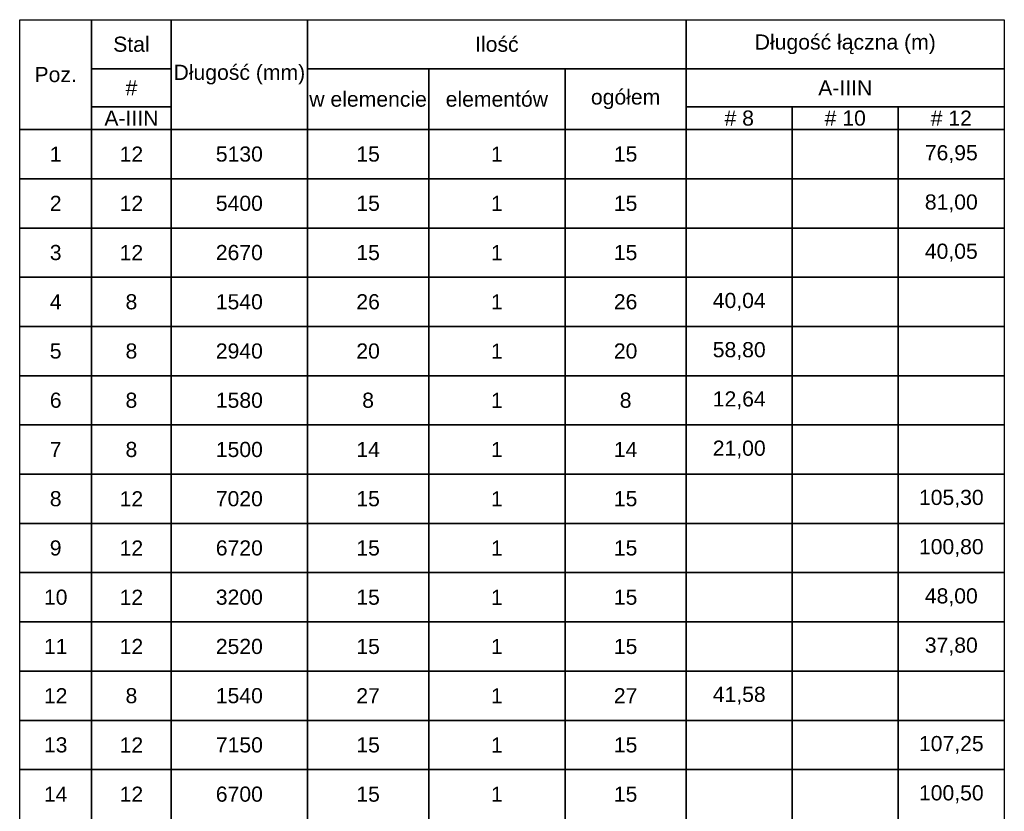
# Model space of a CAD drawing. Extents: x -1474 to 75706, y -13965 to 75879.
# Tile 8 of 17: x 33641 to 36241, y -11865 to -9775. Entities that reach past the tile are written whole.
import ezdxf

# ---------------------------------------------------------------- set-up
doc = ezdxf.new("R2010")
doc.units = 0
doc.header["$LTSCALE"] = 10
doc.header["$MEASUREMENT"] = 0
doc.layers.add('RCAD_tabele zbrojenia', color=7, linetype='Continuous')
doc.styles.add('style2', font='arial.ttf', dxfattribs={"height": 40})

msp = doc.modelspace()

# ---------------------------------------------------------------- linework, layer by layer
at = {"layer": 'RCAD_tabele zbrojenia', "color": 242}
for p, q in [((33640.96491, -9775.37104), (36240.96491, -9775.37104)), ((33640.96491, -13965.37104), (33640.96491, -9775.37104)), ((33640.96491, -9775.37104), (33830.96491, -9775.37104)), ((33640.96491, -10065.37104), (33640.96491, -9775.37104)), ((33830.96491, -9775.37104), (33830.96491, -10065.37104)), ((33830.96491, -9775.37104), (34040.96491, -9775.37104)), ((33830.96491, -9905.37104), (33830.96491, -9775.37104)), ((34040.96491, -9775.37104), (34400.96491, -9775.37104)), ((34040.96491, -10065.37104), (34040.96491, -9775.37104)), ((34040.96491, -9775.37104), (34040.96491, -9905.37104)), ((34400.96491, -9775.37104), (34400.96491, -10065.37104)), ((34400.96491, -9775.37104), (35400.96491, -9775.37104)), ((34400.96491, -9905.37104), (34400.96491, -9775.37104)), ((35400.96491, -9775.37104), (35400.96491, -9905.37104)), ((35400.96491, -9775.37104), (36240.96491, -9775.37104)), ((35400.96491, -9905.37104), (35400.96491, -9775.37104)), ((36240.96491, -9775.37104), (36240.96491, -13965.37104)), ((36240.96491, -9775.37104), (36240.96491, -9905.37104)), ((34040.96491, -9905.37104), (33830.96491, -9905.37104)), ((33830.96491, -9905.37104), (34040.96491, -9905.37104)), ((33830.96491, -10005.37104), (33830.96491, -9905.37104)), ((34040.96491, -9905.37104), (34040.96491, -10005.37104)), ((35400.96491, -9905.37104), (34400.96491, -9905.37104)), ((34400.96491, -9905.37104), (34720.96491, -9905.37104)), ((34400.96491, -10065.37104), (34400.96491, -9905.37104)), ((34720.96491, -9905.37104), (35080.96491, -9905.37104)), ((34720.96491, -10065.37104), (34720.96491, -9905.37104)), ((34720.96491, -9905.37104), (34720.96491, -10065.37104)), ((35080.96491, -9905.37104), (35400.96491, -9905.37104)), ((35080.96491, -10065.37104), (35080.96491, -9905.37104)), ((35080.96491, -9905.37104), (35080.96491, -10065.37104)), ((35400.96491, -9905.37104), (35400.96491, -10065.37104)), ((36240.96491, -9905.37104), (35400.96491, -9905.37104)), ((35400.96491, -9905.37104), (36240.96491, -9905.37104)), ((35400.96491, -10005.37104), (35400.96491, -9905.37104)), ((36240.96491, -9905.37104), (36240.96491, -10005.37104)), ((34040.96491, -10005.37104), (33830.96491, -10005.37104)), ((33830.96491, -10005.37104), (34040.96491, -10005.37104)), ((33830.96491, -10065.37104), (33830.96491, -10005.37104)), ((34040.96491, -10005.37104), (34040.96491, -10065.37104)), ((36240.96491, -10005.37104), (35400.96491, -10005.37104)), ((35400.96491, -10005.37104), (35680.96491, -10005.37104)), ((35400.96491, -10065.37104), (35400.96491, -10005.37104)), ((35680.96491, -10005.37104), (35680.96491, -10065.37104)), ((35680.96491, -10005.37104), (35960.96491, -10005.37104)), ((35680.96491, -10065.37104), (35680.96491, -10005.37104)), ((35960.96491, -10005.37104), (35960.96491, -10065.37104)), ((35960.96491, -10005.37104), (36240.96491, -10005.37104)), ((35960.96491, -10065.37104), (35960.96491, -10005.37104)), ((36240.96491, -10005.37104), (36240.96491, -10065.37104)), ((33830.96491, -10065.37104), (33640.96491, -10065.37104)), ((33640.96491, -10065.37104), (33830.96491, -10065.37104)), ((33640.96491, -10195.37104), (33640.96491, -10065.37104)), ((34040.96491, -10065.37104), (33830.96491, -10065.37104)), ((33830.96491, -10065.37104), (33830.96491, -10195.37104)), ((33830.96491, -10065.37104), (34040.96491, -10065.37104)), ((33830.96491, -10195.37104), (33830.96491, -10065.37104)), ((34400.96491, -10065.37104), (34040.96491, -10065.37104)), ((34040.96491, -10065.37104), (34040.96491, -10195.37104)), ((34040.96491, -10065.37104), (34400.96491, -10065.37104)), ((34040.96491, -10195.37104), (34040.96491, -10065.37104)), ((34720.96491, -10065.37104), (34400.96491, -10065.37104)), ((34400.96491, -10065.37104), (34400.96491, -10195.37104)), ((34400.96491, -10065.37104), (34720.96491, -10065.37104)), ((34400.96491, -10195.37104), (34400.96491, -10065.37104)), ((35080.96491, -10065.37104), (34720.96491, -10065.37104)), ((34720.96491, -10065.37104), (34720.96491, -10195.37104)), ((34720.96491, -10065.37104), (35080.96491, -10065.37104)), ((34720.96491, -10195.37104), (34720.96491, -10065.37104)), ((35400.96491, -10065.37104), (35080.96491, -10065.37104)), ((35080.96491, -10065.37104), (35080.96491, -10195.37104)), ((35080.96491, -10065.37104), (35400.96491, -10065.37104)), ((35080.96491, -10195.37104), (35080.96491, -10065.37104)), ((35680.96491, -10065.37104), (35400.96491, -10065.37104)), ((35400.96491, -10065.37104), (35400.96491, -10195.37104)), ((35400.96491, -10065.37104), (35680.96491, -10065.37104)), ((35400.96491, -10195.37104), (35400.96491, -10065.37104)), ((35960.96491, -10065.37104), (35680.96491, -10065.37104)), ((35680.96491, -10065.37104), (35680.96491, -10195.37104)), ((35680.96491, -10065.37104), (35960.96491, -10065.37104)), ((35680.96491, -10195.37104), (35680.96491, -10065.37104)), ((36240.96491, -10065.37104), (35960.96491, -10065.37104)), ((35960.96491, -10065.37104), (35960.96491, -10195.37104)), ((35960.96491, -10065.37104), (36240.96491, -10065.37104)), ((35960.96491, -10195.37104), (35960.96491, -10065.37104)), ((36240.96491, -10065.37104), (36240.96491, -10195.37104)), ((33830.96491, -10195.37104), (33640.96491, -10195.37104)), ((33640.96491, -10195.37104), (33830.96491, -10195.37104)), ((33640.96491, -10325.37104), (33640.96491, -10195.37104)), ((34040.96491, -10195.37104), (33830.96491, -10195.37104)), ((33830.96491, -10195.37104), (33830.96491, -10325.37104)), ((33830.96491, -10195.37104), (34040.96491, -10195.37104)), ((33830.96491, -10325.37104), (33830.96491, -10195.37104)), ((34400.96491, -10195.37104), (34040.96491, -10195.37104)), ((34040.96491, -10195.37104), (34040.96491, -10325.37104)), ((34040.96491, -10195.37104), (34400.96491, -10195.37104)), ((34040.96491, -10325.37104), (34040.96491, -10195.37104)), ((34720.96491, -10195.37104), (34400.96491, -10195.37104)), ((34400.96491, -10195.37104), (34400.96491, -10325.37104)), ((34400.96491, -10195.37104), (34720.96491, -10195.37104)), ((34400.96491, -10325.37104), (34400.96491, -10195.37104)), ((35080.96491, -10195.37104), (34720.96491, -10195.37104)), ((34720.96491, -10195.37104), (34720.96491, -10325.37104)), ((34720.96491, -10195.37104), (35080.96491, -10195.37104)), ((34720.96491, -10325.37104), (34720.96491, -10195.37104)), ((35400.96491, -10195.37104), (35080.96491, -10195.37104)), ((35080.96491, -10195.37104), (35080.96491, -10325.37104)), ((35080.96491, -10195.37104), (35400.96491, -10195.37104)), ((35080.96491, -10325.37104), (35080.96491, -10195.37104)), ((35680.96491, -10195.37104), (35400.96491, -10195.37104)), ((35400.96491, -10195.37104), (35400.96491, -10325.37104)), ((35400.96491, -10195.37104), (35680.96491, -10195.37104)), ((35400.96491, -10325.37104), (35400.96491, -10195.37104)), ((35960.96491, -10195.37104), (35680.96491, -10195.37104)), ((35680.96491, -10195.37104), (35680.96491, -10325.37104)), ((35680.96491, -10195.37104), (35960.96491, -10195.37104)), ((35680.96491, -10325.37104), (35680.96491, -10195.37104)), ((36240.96491, -10195.37104), (35960.96491, -10195.37104)), ((35960.96491, -10195.37104), (35960.96491, -10325.37104)), ((35960.96491, -10195.37104), (36240.96491, -10195.37104)), ((35960.96491, -10325.37104), (35960.96491, -10195.37104)), ((36240.96491, -10195.37104), (36240.96491, -10325.37104)), ((33830.96491, -10325.37104), (33640.96491, -10325.37104)), ((33640.96491, -10325.37104), (33830.96491, -10325.37104)), ((33640.96491, -10455.37104), (33640.96491, -10325.37104)), ((34040.96491, -10325.37104), (33830.96491, -10325.37104)), ((33830.96491, -10325.37104), (33830.96491, -10455.37104)), ((33830.96491, -10325.37104), (34040.96491, -10325.37104)), ((33830.96491, -10455.37104), (33830.96491, -10325.37104)), ((34400.96491, -10325.37104), (34040.96491, -10325.37104)), ((34040.96491, -10325.37104), (34040.96491, -10455.37104)), ((34040.96491, -10325.37104), (34400.96491, -10325.37104)), ((34040.96491, -10455.37104), (34040.96491, -10325.37104)), ((34720.96491, -10325.37104), (34400.96491, -10325.37104)), ((34400.96491, -10325.37104), (34400.96491, -10455.37104)), ((34400.96491, -10325.37104), (34720.96491, -10325.37104)), ((34400.96491, -10455.37104), (34400.96491, -10325.37104)), ((35080.96491, -10325.37104), (34720.96491, -10325.37104)), ((34720.96491, -10325.37104), (34720.96491, -10455.37104)), ((34720.96491, -10325.37104), (35080.96491, -10325.37104)), ((34720.96491, -10455.37104), (34720.96491, -10325.37104)), ((35400.96491, -10325.37104), (35080.96491, -10325.37104)), ((35080.96491, -10325.37104), (35080.96491, -10455.37104)), ((35080.96491, -10325.37104), (35400.96491, -10325.37104)), ((35080.96491, -10455.37104), (35080.96491, -10325.37104)), ((35680.96491, -10325.37104), (35400.96491, -10325.37104)), ((35400.96491, -10325.37104), (35400.96491, -10455.37104)), ((35400.96491, -10325.37104), (35680.96491, -10325.37104)), ((35400.96491, -10455.37104), (35400.96491, -10325.37104)), ((35960.96491, -10325.37104), (35680.96491, -10325.37104)), ((35680.96491, -10325.37104), (35680.96491, -10455.37104)), ((35680.96491, -10325.37104), (35960.96491, -10325.37104)), ((35680.96491, -10455.37104), (35680.96491, -10325.37104)), ((36240.96491, -10325.37104), (35960.96491, -10325.37104)), ((35960.96491, -10325.37104), (35960.96491, -10455.37104)), ((35960.96491, -10325.37104), (36240.96491, -10325.37104)), ((35960.96491, -10455.37104), (35960.96491, -10325.37104)), ((36240.96491, -10325.37104), (36240.96491, -10455.37104)), ((33830.96491, -10455.37104), (33640.96491, -10455.37104)), ((33640.96491, -10455.37104), (33830.96491, -10455.37104)), ((33640.96491, -10585.37104), (33640.96491, -10455.37104)), ((34040.96491, -10455.37104), (33830.96491, -10455.37104)), ((33830.96491, -10455.37104), (33830.96491, -10585.37104)), ((33830.96491, -10455.37104), (34040.96491, -10455.37104)), ((33830.96491, -10585.37104), (33830.96491, -10455.37104)), ((34400.96491, -10455.37104), (34040.96491, -10455.37104)), ((34040.96491, -10455.37104), (34040.96491, -10585.37104)), ((34040.96491, -10455.37104), (34400.96491, -10455.37104)), ((34040.96491, -10585.37104), (34040.96491, -10455.37104)), ((34720.96491, -10455.37104), (34400.96491, -10455.37104)), ((34400.96491, -10455.37104), (34400.96491, -10585.37104)), ((34400.96491, -10455.37104), (34720.96491, -10455.37104)), ((34400.96491, -10585.37104), (34400.96491, -10455.37104)), ((35080.96491, -10455.37104), (34720.96491, -10455.37104)), ((34720.96491, -10455.37104), (34720.96491, -10585.37104)), ((34720.96491, -10455.37104), (35080.96491, -10455.37104)), ((34720.96491, -10585.37104), (34720.96491, -10455.37104)), ((35400.96491, -10455.37104), (35080.96491, -10455.37104)), ((35080.96491, -10455.37104), (35080.96491, -10585.37104)), ((35080.96491, -10455.37104), (35400.96491, -10455.37104)), ((35080.96491, -10585.37104), (35080.96491, -10455.37104)), ((35680.96491, -10455.37104), (35400.96491, -10455.37104)), ((35400.96491, -10455.37104), (35400.96491, -10585.37104)), ((35400.96491, -10455.37104), (35680.96491, -10455.37104)), ((35400.96491, -10585.37104), (35400.96491, -10455.37104)), ((35960.96491, -10455.37104), (35680.96491, -10455.37104)), ((35680.96491, -10455.37104), (35680.96491, -10585.37104)), ((35680.96491, -10455.37104), (35960.96491, -10455.37104)), ((35680.96491, -10585.37104), (35680.96491, -10455.37104)), ((36240.96491, -10455.37104), (35960.96491, -10455.37104)), ((35960.96491, -10455.37104), (35960.96491, -10585.37104)), ((35960.96491, -10455.37104), (36240.96491, -10455.37104)), ((35960.96491, -10585.37104), (35960.96491, -10455.37104)), ((36240.96491, -10455.37104), (36240.96491, -10585.37104)), ((33830.96491, -10585.37104), (33640.96491, -10585.37104)), ((33640.96491, -10585.37104), (33830.96491, -10585.37104)), ((33640.96491, -10715.37104), (33640.96491, -10585.37104)), ((34040.96491, -10585.37104), (33830.96491, -10585.37104)), ((33830.96491, -10585.37104), (33830.96491, -10715.37104)), ((33830.96491, -10585.37104), (34040.96491, -10585.37104)), ((33830.96491, -10715.37104), (33830.96491, -10585.37104)), ((34400.96491, -10585.37104), (34040.96491, -10585.37104)), ((34040.96491, -10585.37104), (34040.96491, -10715.37104)), ((34040.96491, -10585.37104), (34400.96491, -10585.37104)), ((34040.96491, -10715.37104), (34040.96491, -10585.37104)), ((34720.96491, -10585.37104), (34400.96491, -10585.37104)), ((34400.96491, -10585.37104), (34400.96491, -10715.37104)), ((34400.96491, -10585.37104), (34720.96491, -10585.37104)), ((34400.96491, -10715.37104), (34400.96491, -10585.37104)), ((35080.96491, -10585.37104), (34720.96491, -10585.37104)), ((34720.96491, -10585.37104), (34720.96491, -10715.37104)), ((34720.96491, -10585.37104), (35080.96491, -10585.37104)), ((34720.96491, -10715.37104), (34720.96491, -10585.37104)), ((35400.96491, -10585.37104), (35080.96491, -10585.37104)), ((35080.96491, -10585.37104), (35080.96491, -10715.37104)), ((35080.96491, -10585.37104), (35400.96491, -10585.37104)), ((35080.96491, -10715.37104), (35080.96491, -10585.37104)), ((35680.96491, -10585.37104), (35400.96491, -10585.37104)), ((35400.96491, -10585.37104), (35400.96491, -10715.37104)), ((35400.96491, -10585.37104), (35680.96491, -10585.37104)), ((35400.96491, -10715.37104), (35400.96491, -10585.37104)), ((35960.96491, -10585.37104), (35680.96491, -10585.37104)), ((35680.96491, -10585.37104), (35680.96491, -10715.37104)), ((35680.96491, -10585.37104), (35960.96491, -10585.37104)), ((35680.96491, -10715.37104), (35680.96491, -10585.37104)), ((36240.96491, -10585.37104), (35960.96491, -10585.37104)), ((35960.96491, -10585.37104), (35960.96491, -10715.37104)), ((35960.96491, -10585.37104), (36240.96491, -10585.37104)), ((35960.96491, -10715.37104), (35960.96491, -10585.37104)), ((36240.96491, -10585.37104), (36240.96491, -10715.37104)), ((33830.96491, -10715.37104), (33640.96491, -10715.37104)), ((33640.96491, -10715.37104), (33830.96491, -10715.37104)), ((33640.96491, -10845.37104), (33640.96491, -10715.37104)), ((34040.96491, -10715.37104), (33830.96491, -10715.37104)), ((33830.96491, -10715.37104), (33830.96491, -10845.37104)), ((33830.96491, -10715.37104), (34040.96491, -10715.37104)), ((33830.96491, -10845.37104), (33830.96491, -10715.37104)), ((34400.96491, -10715.37104), (34040.96491, -10715.37104)), ((34040.96491, -10715.37104), (34040.96491, -10845.37104)), ((34040.96491, -10715.37104), (34400.96491, -10715.37104)), ((34040.96491, -10845.37104), (34040.96491, -10715.37104)), ((34720.96491, -10715.37104), (34400.96491, -10715.37104)), ((34400.96491, -10715.37104), (34400.96491, -10845.37104)), ((34400.96491, -10715.37104), (34720.96491, -10715.37104)), ((34400.96491, -10845.37104), (34400.96491, -10715.37104)), ((35080.96491, -10715.37104), (34720.96491, -10715.37104)), ((34720.96491, -10715.37104), (34720.96491, -10845.37104)), ((34720.96491, -10715.37104), (35080.96491, -10715.37104)), ((34720.96491, -10845.37104), (34720.96491, -10715.37104)), ((35400.96491, -10715.37104), (35080.96491, -10715.37104)), ((35080.96491, -10715.37104), (35080.96491, -10845.37104)), ((35080.96491, -10715.37104), (35400.96491, -10715.37104)), ((35080.96491, -10845.37104), (35080.96491, -10715.37104)), ((35680.96491, -10715.37104), (35400.96491, -10715.37104)), ((35400.96491, -10715.37104), (35400.96491, -10845.37104)), ((35400.96491, -10715.37104), (35680.96491, -10715.37104)), ((35400.96491, -10845.37104), (35400.96491, -10715.37104)), ((35960.96491, -10715.37104), (35680.96491, -10715.37104)), ((35680.96491, -10715.37104), (35680.96491, -10845.37104)), ((35680.96491, -10715.37104), (35960.96491, -10715.37104)), ((35680.96491, -10845.37104), (35680.96491, -10715.37104)), ((36240.96491, -10715.37104), (35960.96491, -10715.37104)), ((35960.96491, -10715.37104), (35960.96491, -10845.37104)), ((35960.96491, -10715.37104), (36240.96491, -10715.37104)), ((35960.96491, -10845.37104), (35960.96491, -10715.37104)), ((36240.96491, -10715.37104), (36240.96491, -10845.37104)), ((33830.96491, -10845.37104), (33640.96491, -10845.37104)), ((33640.96491, -10845.37104), (33830.96491, -10845.37104)), ((33640.96491, -10975.37104), (33640.96491, -10845.37104)), ((34040.96491, -10845.37104), (33830.96491, -10845.37104)), ((33830.96491, -10845.37104), (33830.96491, -10975.37104)), ((33830.96491, -10845.37104), (34040.96491, -10845.37104)), ((33830.96491, -10975.37104), (33830.96491, -10845.37104)), ((34400.96491, -10845.37104), (34040.96491, -10845.37104)), ((34040.96491, -10845.37104), (34040.96491, -10975.37104)), ((34040.96491, -10845.37104), (34400.96491, -10845.37104)), ((34040.96491, -10975.37104), (34040.96491, -10845.37104)), ((34720.96491, -10845.37104), (34400.96491, -10845.37104)), ((34400.96491, -10845.37104), (34400.96491, -10975.37104)), ((34400.96491, -10845.37104), (34720.96491, -10845.37104)), ((34400.96491, -10975.37104), (34400.96491, -10845.37104)), ((35080.96491, -10845.37104), (34720.96491, -10845.37104)), ((34720.96491, -10845.37104), (34720.96491, -10975.37104)), ((34720.96491, -10845.37104), (35080.96491, -10845.37104)), ((34720.96491, -10975.37104), (34720.96491, -10845.37104)), ((35400.96491, -10845.37104), (35080.96491, -10845.37104)), ((35080.96491, -10845.37104), (35080.96491, -10975.37104)), ((35080.96491, -10845.37104), (35400.96491, -10845.37104)), ((35080.96491, -10975.37104), (35080.96491, -10845.37104)), ((35680.96491, -10845.37104), (35400.96491, -10845.37104)), ((35400.96491, -10845.37104), (35400.96491, -10975.37104)), ((35400.96491, -10845.37104), (35680.96491, -10845.37104)), ((35400.96491, -10975.37104), (35400.96491, -10845.37104)), ((35960.96491, -10845.37104), (35680.96491, -10845.37104)), ((35680.96491, -10845.37104), (35680.96491, -10975.37104)), ((35680.96491, -10845.37104), (35960.96491, -10845.37104)), ((35680.96491, -10975.37104), (35680.96491, -10845.37104)), ((36240.96491, -10845.37104), (35960.96491, -10845.37104)), ((35960.96491, -10845.37104), (35960.96491, -10975.37104)), ((35960.96491, -10845.37104), (36240.96491, -10845.37104)), ((35960.96491, -10975.37104), (35960.96491, -10845.37104)), ((36240.96491, -10845.37104), (36240.96491, -10975.37104)), ((33830.96491, -10975.37104), (33640.96491, -10975.37104)), ((33640.96491, -10975.37104), (33830.96491, -10975.37104)), ((33640.96491, -11105.37104), (33640.96491, -10975.37104)), ((34040.96491, -10975.37104), (33830.96491, -10975.37104)), ((33830.96491, -10975.37104), (33830.96491, -11105.37104)), ((33830.96491, -10975.37104), (34040.96491, -10975.37104)), ((33830.96491, -11105.37104), (33830.96491, -10975.37104)), ((34400.96491, -10975.37104), (34040.96491, -10975.37104)), ((34040.96491, -10975.37104), (34040.96491, -11105.37104)), ((34040.96491, -10975.37104), (34400.96491, -10975.37104)), ((34040.96491, -11105.37104), (34040.96491, -10975.37104)), ((34720.96491, -10975.37104), (34400.96491, -10975.37104)), ((34400.96491, -10975.37104), (34400.96491, -11105.37104)), ((34400.96491, -10975.37104), (34720.96491, -10975.37104)), ((34400.96491, -11105.37104), (34400.96491, -10975.37104)), ((35080.96491, -10975.37104), (34720.96491, -10975.37104)), ((34720.96491, -10975.37104), (34720.96491, -11105.37104)), ((34720.96491, -10975.37104), (35080.96491, -10975.37104)), ((34720.96491, -11105.37104), (34720.96491, -10975.37104)), ((35400.96491, -10975.37104), (35080.96491, -10975.37104)), ((35080.96491, -10975.37104), (35080.96491, -11105.37104)), ((35080.96491, -10975.37104), (35400.96491, -10975.37104)), ((35080.96491, -11105.37104), (35080.96491, -10975.37104)), ((35680.96491, -10975.37104), (35400.96491, -10975.37104)), ((35400.96491, -10975.37104), (35400.96491, -11105.37104)), ((35400.96491, -10975.37104), (35680.96491, -10975.37104)), ((35400.96491, -11105.37104), (35400.96491, -10975.37104)), ((35960.96491, -10975.37104), (35680.96491, -10975.37104)), ((35680.96491, -10975.37104), (35680.96491, -11105.37104)), ((35680.96491, -10975.37104), (35960.96491, -10975.37104)), ((35680.96491, -11105.37104), (35680.96491, -10975.37104)), ((36240.96491, -10975.37104), (35960.96491, -10975.37104)), ((35960.96491, -10975.37104), (35960.96491, -11105.37104)), ((35960.96491, -10975.37104), (36240.96491, -10975.37104)), ((35960.96491, -11105.37104), (35960.96491, -10975.37104)), ((36240.96491, -10975.37104), (36240.96491, -11105.37104)), ((33830.96491, -11105.37104), (33640.96491, -11105.37104)), ((33640.96491, -11105.37104), (33830.96491, -11105.37104)), ((33640.96491, -11235.37104), (33640.96491, -11105.37104)), ((34040.96491, -11105.37104), (33830.96491, -11105.37104)), ((33830.96491, -11105.37104), (33830.96491, -11235.37104)), ((33830.96491, -11105.37104), (34040.96491, -11105.37104)), ((33830.96491, -11235.37104), (33830.96491, -11105.37104)), ((34400.96491, -11105.37104), (34040.96491, -11105.37104)), ((34040.96491, -11105.37104), (34040.96491, -11235.37104)), ((34040.96491, -11105.37104), (34400.96491, -11105.37104)), ((34040.96491, -11235.37104), (34040.96491, -11105.37104)), ((34720.96491, -11105.37104), (34400.96491, -11105.37104)), ((34400.96491, -11105.37104), (34400.96491, -11235.37104)), ((34400.96491, -11105.37104), (34720.96491, -11105.37104)), ((34400.96491, -11235.37104), (34400.96491, -11105.37104)), ((35080.96491, -11105.37104), (34720.96491, -11105.37104)), ((34720.96491, -11105.37104), (34720.96491, -11235.37104)), ((34720.96491, -11105.37104), (35080.96491, -11105.37104)), ((34720.96491, -11235.37104), (34720.96491, -11105.37104)), ((35400.96491, -11105.37104), (35080.96491, -11105.37104)), ((35080.96491, -11105.37104), (35080.96491, -11235.37104)), ((35080.96491, -11105.37104), (35400.96491, -11105.37104)), ((35080.96491, -11235.37104), (35080.96491, -11105.37104)), ((35680.96491, -11105.37104), (35400.96491, -11105.37104)), ((35400.96491, -11105.37104), (35400.96491, -11235.37104)), ((35400.96491, -11105.37104), (35680.96491, -11105.37104)), ((35400.96491, -11235.37104), (35400.96491, -11105.37104)), ((35960.96491, -11105.37104), (35680.96491, -11105.37104)), ((35680.96491, -11105.37104), (35680.96491, -11235.37104)), ((35680.96491, -11105.37104), (35960.96491, -11105.37104)), ((35680.96491, -11235.37104), (35680.96491, -11105.37104)), ((36240.96491, -11105.37104), (35960.96491, -11105.37104)), ((35960.96491, -11105.37104), (35960.96491, -11235.37104)), ((35960.96491, -11105.37104), (36240.96491, -11105.37104)), ((35960.96491, -11235.37104), (35960.96491, -11105.37104)), ((36240.96491, -11105.37104), (36240.96491, -11235.37104)), ((33830.96491, -11235.37104), (33640.96491, -11235.37104)), ((33640.96491, -11235.37104), (33830.96491, -11235.37104)), ((33640.96491, -11365.37104), (33640.96491, -11235.37104)), ((34040.96491, -11235.37104), (33830.96491, -11235.37104)), ((33830.96491, -11235.37104), (33830.96491, -11365.37104)), ((33830.96491, -11235.37104), (34040.96491, -11235.37104)), ((33830.96491, -11365.37104), (33830.96491, -11235.37104)), ((34400.96491, -11235.37104), (34040.96491, -11235.37104)), ((34040.96491, -11235.37104), (34040.96491, -11365.37104)), ((34040.96491, -11235.37104), (34400.96491, -11235.37104)), ((34040.96491, -11365.37104), (34040.96491, -11235.37104)), ((34720.96491, -11235.37104), (34400.96491, -11235.37104)), ((34400.96491, -11235.37104), (34400.96491, -11365.37104)), ((34400.96491, -11235.37104), (34720.96491, -11235.37104)), ((34400.96491, -11365.37104), (34400.96491, -11235.37104)), ((35080.96491, -11235.37104), (34720.96491, -11235.37104)), ((34720.96491, -11235.37104), (34720.96491, -11365.37104)), ((34720.96491, -11235.37104), (35080.96491, -11235.37104)), ((34720.96491, -11365.37104), (34720.96491, -11235.37104)), ((35400.96491, -11235.37104), (35080.96491, -11235.37104)), ((35080.96491, -11235.37104), (35080.96491, -11365.37104)), ((35080.96491, -11235.37104), (35400.96491, -11235.37104)), ((35080.96491, -11365.37104), (35080.96491, -11235.37104)), ((35680.96491, -11235.37104), (35400.96491, -11235.37104)), ((35400.96491, -11235.37104), (35400.96491, -11365.37104)), ((35400.96491, -11235.37104), (35680.96491, -11235.37104)), ((35400.96491, -11365.37104), (35400.96491, -11235.37104)), ((35960.96491, -11235.37104), (35680.96491, -11235.37104)), ((35680.96491, -11235.37104), (35680.96491, -11365.37104)), ((35680.96491, -11235.37104), (35960.96491, -11235.37104)), ((35680.96491, -11365.37104), (35680.96491, -11235.37104)), ((36240.96491, -11235.37104), (35960.96491, -11235.37104)), ((35960.96491, -11235.37104), (35960.96491, -11365.37104)), ((35960.96491, -11235.37104), (36240.96491, -11235.37104)), ((35960.96491, -11365.37104), (35960.96491, -11235.37104)), ((36240.96491, -11235.37104), (36240.96491, -11365.37104)), ((33830.96491, -11365.37104), (33640.96491, -11365.37104)), ((33640.96491, -11365.37104), (33830.96491, -11365.37104)), ((33640.96491, -11495.37104), (33640.96491, -11365.37104)), ((34040.96491, -11365.37104), (33830.96491, -11365.37104)), ((33830.96491, -11365.37104), (33830.96491, -11495.37104)), ((33830.96491, -11365.37104), (34040.96491, -11365.37104)), ((33830.96491, -11495.37104), (33830.96491, -11365.37104)), ((34400.96491, -11365.37104), (34040.96491, -11365.37104)), ((34040.96491, -11365.37104), (34040.96491, -11495.37104)), ((34040.96491, -11365.37104), (34400.96491, -11365.37104)), ((34040.96491, -11495.37104), (34040.96491, -11365.37104)), ((34720.96491, -11365.37104), (34400.96491, -11365.37104)), ((34400.96491, -11365.37104), (34400.96491, -11495.37104)), ((34400.96491, -11365.37104), (34720.96491, -11365.37104)), ((34400.96491, -11495.37104), (34400.96491, -11365.37104)), ((35080.96491, -11365.37104), (34720.96491, -11365.37104)), ((34720.96491, -11365.37104), (34720.96491, -11495.37104)), ((34720.96491, -11365.37104), (35080.96491, -11365.37104)), ((34720.96491, -11495.37104), (34720.96491, -11365.37104)), ((35400.96491, -11365.37104), (35080.96491, -11365.37104)), ((35080.96491, -11365.37104), (35080.96491, -11495.37104)), ((35080.96491, -11365.37104), (35400.96491, -11365.37104)), ((35080.96491, -11495.37104), (35080.96491, -11365.37104)), ((35680.96491, -11365.37104), (35400.96491, -11365.37104)), ((35400.96491, -11365.37104), (35400.96491, -11495.37104)), ((35400.96491, -11365.37104), (35680.96491, -11365.37104)), ((35400.96491, -11495.37104), (35400.96491, -11365.37104)), ((35960.96491, -11365.37104), (35680.96491, -11365.37104)), ((35680.96491, -11365.37104), (35680.96491, -11495.37104)), ((35680.96491, -11365.37104), (35960.96491, -11365.37104)), ((35680.96491, -11495.37104), (35680.96491, -11365.37104)), ((36240.96491, -11365.37104), (35960.96491, -11365.37104)), ((35960.96491, -11365.37104), (35960.96491, -11495.37104)), ((35960.96491, -11365.37104), (36240.96491, -11365.37104)), ((35960.96491, -11495.37104), (35960.96491, -11365.37104)), ((36240.96491, -11365.37104), (36240.96491, -11495.37104)), ((33830.96491, -11495.37104), (33640.96491, -11495.37104)), ((33640.96491, -11495.37104), (33830.96491, -11495.37104)), ((33640.96491, -11625.37104), (33640.96491, -11495.37104)), ((34040.96491, -11495.37104), (33830.96491, -11495.37104)), ((33830.96491, -11495.37104), (33830.96491, -11625.37104)), ((33830.96491, -11495.37104), (34040.96491, -11495.37104)), ((33830.96491, -11625.37104), (33830.96491, -11495.37104)), ((34400.96491, -11495.37104), (34040.96491, -11495.37104)), ((34040.96491, -11495.37104), (34040.96491, -11625.37104)), ((34040.96491, -11495.37104), (34400.96491, -11495.37104)), ((34040.96491, -11625.37104), (34040.96491, -11495.37104)), ((34720.96491, -11495.37104), (34400.96491, -11495.37104)), ((34400.96491, -11495.37104), (34400.96491, -11625.37104)), ((34400.96491, -11495.37104), (34720.96491, -11495.37104)), ((34400.96491, -11625.37104), (34400.96491, -11495.37104)), ((35080.96491, -11495.37104), (34720.96491, -11495.37104)), ((34720.96491, -11495.37104), (34720.96491, -11625.37104)), ((34720.96491, -11495.37104), (35080.96491, -11495.37104)), ((34720.96491, -11625.37104), (34720.96491, -11495.37104)), ((35400.96491, -11495.37104), (35080.96491, -11495.37104)), ((35080.96491, -11495.37104), (35080.96491, -11625.37104)), ((35080.96491, -11495.37104), (35400.96491, -11495.37104)), ((35080.96491, -11625.37104), (35080.96491, -11495.37104)), ((35680.96491, -11495.37104), (35400.96491, -11495.37104)), ((35400.96491, -11495.37104), (35400.96491, -11625.37104)), ((35400.96491, -11495.37104), (35680.96491, -11495.37104)), ((35400.96491, -11625.37104), (35400.96491, -11495.37104)), ((35960.96491, -11495.37104), (35680.96491, -11495.37104)), ((35680.96491, -11495.37104), (35680.96491, -11625.37104)), ((35680.96491, -11495.37104), (35960.96491, -11495.37104)), ((35680.96491, -11625.37104), (35680.96491, -11495.37104)), ((36240.96491, -11495.37104), (35960.96491, -11495.37104)), ((35960.96491, -11495.37104), (35960.96491, -11625.37104)), ((35960.96491, -11495.37104), (36240.96491, -11495.37104)), ((35960.96491, -11625.37104), (35960.96491, -11495.37104)), ((36240.96491, -11495.37104), (36240.96491, -11625.37104)), ((33830.96491, -11625.37104), (33640.96491, -11625.37104)), ((33640.96491, -11625.37104), (33830.96491, -11625.37104)), ((33640.96491, -11755.37104), (33640.96491, -11625.37104)), ((34040.96491, -11625.37104), (33830.96491, -11625.37104)), ((33830.96491, -11625.37104), (33830.96491, -11755.37104)), ((33830.96491, -11625.37104), (34040.96491, -11625.37104)), ((33830.96491, -11755.37104), (33830.96491, -11625.37104)), ((34400.96491, -11625.37104), (34040.96491, -11625.37104)), ((34040.96491, -11625.37104), (34040.96491, -11755.37104)), ((34040.96491, -11625.37104), (34400.96491, -11625.37104)), ((34040.96491, -11755.37104), (34040.96491, -11625.37104)), ((34720.96491, -11625.37104), (34400.96491, -11625.37104)), ((34400.96491, -11625.37104), (34400.96491, -11755.37104)), ((34400.96491, -11625.37104), (34720.96491, -11625.37104)), ((34400.96491, -11755.37104), (34400.96491, -11625.37104)), ((35080.96491, -11625.37104), (34720.96491, -11625.37104)), ((34720.96491, -11625.37104), (34720.96491, -11755.37104)), ((34720.96491, -11625.37104), (35080.96491, -11625.37104)), ((34720.96491, -11755.37104), (34720.96491, -11625.37104)), ((35400.96491, -11625.37104), (35080.96491, -11625.37104)), ((35080.96491, -11625.37104), (35080.96491, -11755.37104)), ((35080.96491, -11625.37104), (35400.96491, -11625.37104)), ((35080.96491, -11755.37104), (35080.96491, -11625.37104)), ((35680.96491, -11625.37104), (35400.96491, -11625.37104)), ((35400.96491, -11625.37104), (35400.96491, -11755.37104)), ((35400.96491, -11625.37104), (35680.96491, -11625.37104)), ((35400.96491, -11755.37104), (35400.96491, -11625.37104)), ((35960.96491, -11625.37104), (35680.96491, -11625.37104)), ((35680.96491, -11625.37104), (35680.96491, -11755.37104)), ((35680.96491, -11625.37104), (35960.96491, -11625.37104)), ((35680.96491, -11755.37104), (35680.96491, -11625.37104)), ((36240.96491, -11625.37104), (35960.96491, -11625.37104)), ((35960.96491, -11625.37104), (35960.96491, -11755.37104)), ((35960.96491, -11625.37104), (36240.96491, -11625.37104)), ((35960.96491, -11755.37104), (35960.96491, -11625.37104)), ((36240.96491, -11625.37104), (36240.96491, -11755.37104)), ((33830.96491, -11755.37104), (33640.96491, -11755.37104)), ((33640.96491, -11755.37104), (33830.96491, -11755.37104)), ((33640.96491, -11885.37104), (33640.96491, -11755.37104)), ((34040.96491, -11755.37104), (33830.96491, -11755.37104)), ((33830.96491, -11755.37104), (33830.96491, -11885.37104)), ((33830.96491, -11755.37104), (34040.96491, -11755.37104)), ((33830.96491, -11885.37104), (33830.96491, -11755.37104)), ((34400.96491, -11755.37104), (34040.96491, -11755.37104)), ((34040.96491, -11755.37104), (34040.96491, -11885.37104)), ((34040.96491, -11755.37104), (34400.96491, -11755.37104)), ((34040.96491, -11885.37104), (34040.96491, -11755.37104)), ((34720.96491, -11755.37104), (34400.96491, -11755.37104)), ((34400.96491, -11755.37104), (34400.96491, -11885.37104)), ((34400.96491, -11755.37104), (34720.96491, -11755.37104)), ((34400.96491, -11885.37104), (34400.96491, -11755.37104)), ((35080.96491, -11755.37104), (34720.96491, -11755.37104)), ((34720.96491, -11755.37104), (34720.96491, -11885.37104)), ((34720.96491, -11755.37104), (35080.96491, -11755.37104)), ((34720.96491, -11885.37104), (34720.96491, -11755.37104)), ((35400.96491, -11755.37104), (35080.96491, -11755.37104)), ((35080.96491, -11755.37104), (35080.96491, -11885.37104)), ((35080.96491, -11755.37104), (35400.96491, -11755.37104)), ((35080.96491, -11885.37104), (35080.96491, -11755.37104)), ((35680.96491, -11755.37104), (35400.96491, -11755.37104)), ((35400.96491, -11755.37104), (35400.96491, -11885.37104)), ((35400.96491, -11755.37104), (35680.96491, -11755.37104)), ((35400.96491, -11885.37104), (35400.96491, -11755.37104)), ((35960.96491, -11755.37104), (35680.96491, -11755.37104)), ((35680.96491, -11755.37104), (35680.96491, -11885.37104)), ((35680.96491, -11755.37104), (35960.96491, -11755.37104)), ((35680.96491, -11885.37104), (35680.96491, -11755.37104)), ((36240.96491, -11755.37104), (35960.96491, -11755.37104)), ((35960.96491, -11755.37104), (35960.96491, -11885.37104)), ((35960.96491, -11755.37104), (36240.96491, -11755.37104)), ((35960.96491, -11885.37104), (35960.96491, -11755.37104)), ((36240.96491, -11755.37104), (36240.96491, -11885.37104))]:
    msp.add_line(p, q, dxfattribs=at)

# ---------------------------------------------------------------- texts
at = {"layer": 'RCAD_tabele zbrojenia', "color": 3, "char_height": 40, "attachment_point": 5, "style": 'style2'}
for s, insert, width in [('Stal', (33935.96491, -9840.37104), 210), ('Ilość', (34900.96491, -9840.37104), 1000), ('Długość łączna (m)', (35820.96491, -9840.37104), 840), ('Długość (mm)', (34220.96491, -9920.37104), 360), ('Poz.', (33735.96491, -9920.37104), 190), ('#', (33935.96491, -9955.37104), 210), ('A-IIIN', (35820.96491, -9955.37104), 840), ('w elemencie', (34560.96491, -9985.37104), 320), ('elementów', (34900.96491, -9985.37104), 360), ('ogółem', (35240.96491, -9985.37104), 320), ('# 8', (35540.96491, -10035.37104), 280), ('# 10', (35820.96491, -10035.37104), 280), ('# 12', (36100.96491, -10035.37104), 280), ('A-IIIN', (33935.96491, -10035.37104), 210)]:
    msp.add_mtext(s, dxfattribs=dict(at, insert=insert, width=width))
at = {"layer": 'RCAD_tabele zbrojenia', "color": 2, "char_height": 40, "attachment_point": 5, "style": 'style2'}
for s, insert, width in [('1', (33735.96491, -10130.37104), 190), ('12', (33935.96491, -10130.37104), 210), ('5130', (34220.96491, -10130.37104), 360), ('15', (34560.96491, -10130.37104), 320), ('1', (34900.96491, -10130.37104), 360), ('15', (35240.96491, -10130.37104), 320), ('76,95', (36100.96491, -10130.37104), 280), ('2', (33735.96491, -10260.37104), 190), ('12', (33935.96491, -10260.37104), 210), ('5400', (34220.96491, -10260.37104), 360), ('15', (34560.96491, -10260.37104), 320), ('1', (34900.96491, -10260.37104), 360), ('15', (35240.96491, -10260.37104), 320), ('81,00', (36100.96491, -10260.37104), 280), ('3', (33735.96491, -10390.37104), 190), ('12', (33935.96491, -10390.37104), 210), ('2670', (34220.96491, -10390.37104), 360), ('15', (34560.96491, -10390.37104), 320), ('1', (34900.96491, -10390.37104), 360), ('15', (35240.96491, -10390.37104), 320), ('40,05', (36100.96491, -10390.37104), 280), ('4', (33735.96491, -10520.37104), 190), ('8', (33935.96491, -10520.37104), 210), ('1540', (34220.96491, -10520.37104), 360), ('26', (34560.96491, -10520.37104), 320), ('1', (34900.96491, -10520.37104), 360), ('26', (35240.96491, -10520.37104), 320), ('40,04', (35540.96491, -10520.37104), 280), ('5', (33735.96491, -10650.37104), 190), ('8', (33935.96491, -10650.37104), 210), ('2940', (34220.96491, -10650.37104), 360), ('20', (34560.96491, -10650.37104), 320), ('1', (34900.96491, -10650.37104), 360), ('20', (35240.96491, -10650.37104), 320), ('58,80', (35540.96491, -10650.37104), 280), ('6', (33735.96491, -10780.37104), 190), ('8', (33935.96491, -10780.37104), 210), ('1580', (34220.96491, -10780.37104), 360), ('8', (34560.96491, -10780.37104), 320), ('1', (34900.96491, -10780.37104), 360), ('8', (35240.96491, -10780.37104), 320), ('12,64', (35540.96491, -10780.37104), 280), ('7', (33735.96491, -10910.37104), 190), ('8', (33935.96491, -10910.37104), 210), ('1500', (34220.96491, -10910.37104), 360), ('14', (34560.96491, -10910.37104), 320), ('1', (34900.96491, -10910.37104), 360), ('14', (35240.96491, -10910.37104), 320), ('21,00', (35540.96491, -10910.37104), 280), ('8', (33735.96491, -11040.37104), 190), ('12', (33935.96491, -11040.37104), 210), ('7020', (34220.96491, -11040.37104), 360), ('15', (34560.96491, -11040.37104), 320), ('1', (34900.96491, -11040.37104), 360), ('15', (35240.96491, -11040.37104), 320), ('105,30', (36100.96491, -11040.37104), 280), ('9', (33735.96491, -11170.37104), 190), ('12', (33935.96491, -11170.37104), 210), ('6720', (34220.96491, -11170.37104), 360), ('15', (34560.96491, -11170.37104), 320), ('1', (34900.96491, -11170.37104), 360), ('15', (35240.96491, -11170.37104), 320), ('100,80', (36100.96491, -11170.37104), 280), ('10', (33735.96491, -11300.37104), 190), ('12', (33935.96491, -11300.37104), 210), ('3200', (34220.96491, -11300.37104), 360), ('15', (34560.96491, -11300.37104), 320), ('1', (34900.96491, -11300.37104), 360), ('15', (35240.96491, -11300.37104), 320), ('48,00', (36100.96491, -11300.37104), 280), ('11', (33735.96491, -11430.37104), 190), ('12', (33935.96491, -11430.37104), 210), ('2520', (34220.96491, -11430.37104), 360), ('15', (34560.96491, -11430.37104), 320), ('1', (34900.96491, -11430.37104), 360), ('15', (35240.96491, -11430.37104), 320), ('37,80', (36100.96491, -11430.37104), 280), ('12', (33735.96491, -11560.37104), 190), ('8', (33935.96491, -11560.37104), 210), ('1540', (34220.96491, -11560.37104), 360), ('27', (34560.96491, -11560.37104), 320), ('1', (34900.96491, -11560.37104), 360), ('27', (35240.96491, -11560.37104), 320), ('41,58', (35540.96491, -11560.37104), 280), ('13', (33735.96491, -11690.37104), 190), ('12', (33935.96491, -11690.37104), 210), ('7150', (34220.96491, -11690.37104), 360), ('15', (34560.96491, -11690.37104), 320), ('1', (34900.96491, -11690.37104), 360), ('15', (35240.96491, -11690.37104), 320), ('107,25', (36100.96491, -11690.37104), 280), ('14', (33735.96491, -11820.37104), 190), ('12', (33935.96491, -11820.37104), 210), ('6700', (34220.96491, -11820.37104), 360), ('15', (34560.96491, -11820.37104), 320), ('1', (34900.96491, -11820.37104), 360), ('15', (35240.96491, -11820.37104), 320), ('100,50', (36100.96491, -11820.37104), 280)]:
    msp.add_mtext(s, dxfattribs=dict(at, insert=insert, width=width))

doc.saveas('drawing.dxf')
